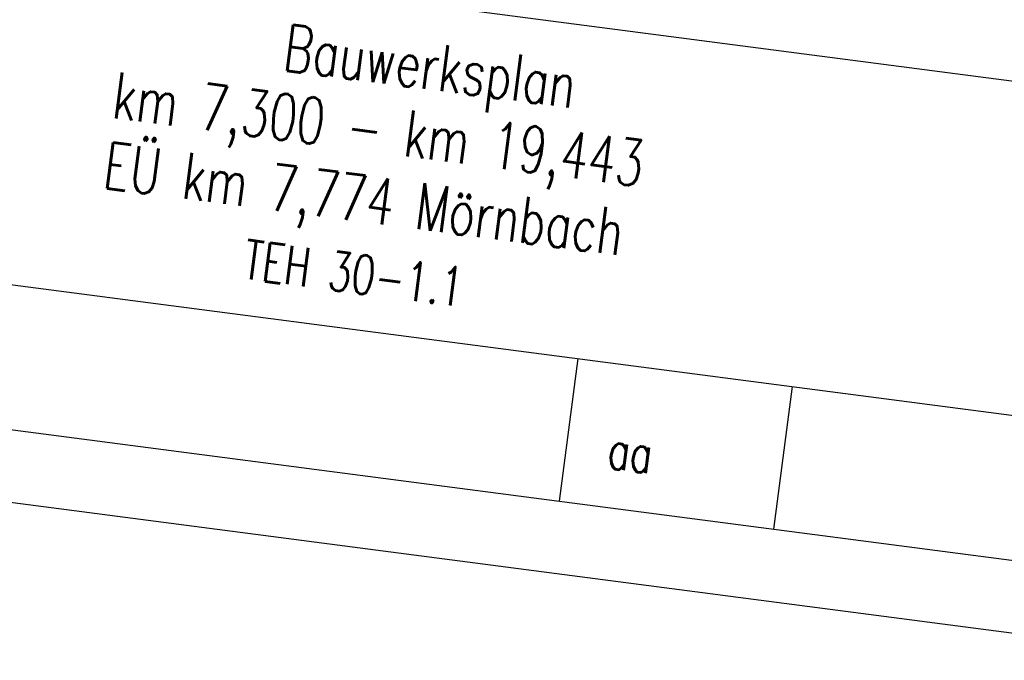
# Model space of a CAD drawing. Header units: metres. Extents: x -11 to 3521450, y 0 to 5943726.
# Tile 59 of 97: x 3520849.36 to 3520852.78, y 5943333.87 to 5943336.09. Entities that reach past the tile are written whole.
import ezdxf
from ezdxf.enums import TextEntityAlignment as Align

# ---------------------------------------------------------------- set-up
doc = ezdxf.new("R2010")
doc.units = ezdxf.units.M
for name, color, linetype in [('Stempel', 7, 'Continuous'), ('T__RANDI', 3, 'Continuous'), ('T__RANDO', 7, 'Continuous')]:
    doc.layers.add(name, color=color, linetype=linetype)
doc.styles.add('SIMPLEX8', font='simplexd.shx', dxfattribs={"width": 0.8})

# ---------------------------------------------------------------- blocks, each defined once
blk = doc.blocks.new('SOF_PAGEMARGIN_FB77')
at = {"layer": 'T__RANDI', "color": 3}
blk.add_line((20, 5), (205, 5), dxfattribs=at)
at = {"layer": 'T__RANDO', "color": 7}
blk.add_line((0, 0), (210, 0), dxfattribs=at)
blk = doc.blocks.new('Planstempel')
at = {"layer": 'Stempel'}
for p, q in [((-0.25, 1.9), (-9.25, 1.9)), ((-7.5, 0.75), (-0.25, 0.75)), ((-2.35, 0.25), (-2.35, 0.75)), ((-1.6, 0.25), (-1.6, 0.75))]:
    blk.add_line(p, q, dxfattribs=at)
at = {"layer": 'Stempel', "color": 1}
blk.add_line((-9.25, 0.25), (-0.25, 0.25), dxfattribs=at)
at = {"layer": 'Stempel', "color": 3, "lineweight": 35, "style": 'SIMPLEX8', "width": 0.7}
blk.add_text('Bauwerksplan', height=0.161043, dxfattribs=at).set_placement((-2.9904, 1.6098), align=Align.CENTER)
at = {"layer": 'Stempel', "color": 2, "lineweight": 35, "style": 'SIMPLEX8', "width": 0.7}
for s, height, p in [('km 7,300 - km 19,443', 0.161043, (-4.0671, 1.3692)), ('EÜ km 7,774 Mörnbach', 0.161043, (-4.0671, 1.1235)), ('TEH 30-1.1', 0.135, (-3.5432, 0.8749)), ('aa', 0.135, (-2.2046, 0.3854))]:
    blk.add_text(s, height=height, dxfattribs=at).set_placement(p)

msp = doc.modelspace()

# ---------------------------------------------------------------- block references
at = {"linetype": 'Continuous', "lineweight": 18, "extrusion": (4.31589e-07, -5.63916e-08, 1), "xscale": 0.05, "yscale": 0.05, "zscale": 0.05, "rotation": 352.5558816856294}
msp.add_blockref('SOF_PAGEMARGIN_FB77', (3520843.1184, 5943335.2274, 1.1843), dxfattribs=at)

# ---------------------------------------------------------------- next in the draw order: block references
at = {"linetype": 'Continuous', "lineweight": 18, "extrusion": (4.31589e-07, -5.63916e-08, 1), "rotation": 352.5558816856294}
msp.add_blockref('Planstempel', (3520853.5299, 5943333.8671, 1.1843), dxfattribs=at)

doc.saveas('drawing.dxf')
